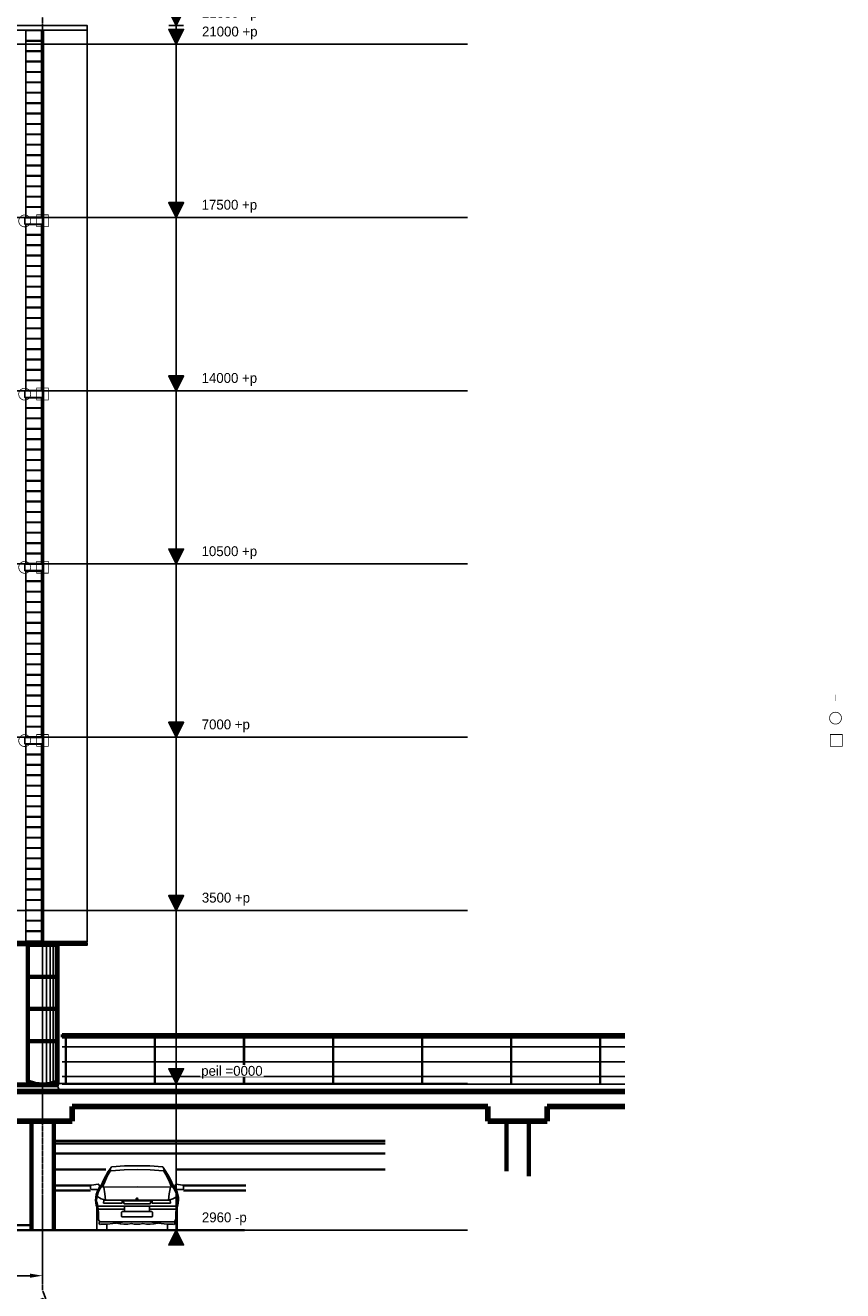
# Model space of a CAD drawing. Header units: millimetres. Extents: x -89870 to 271682, y -14857 to 84958.
# Tile 28 of 31: x 52353 to 68873, y 12866 to 38434. Entities that reach past the tile are written whole.
import ezdxf

# ---------------------------------------------------------------- set-up
doc = ezdxf.new("R2010")
doc.units = ezdxf.units.MM
doc.linetypes.add('DASHDOT', pattern=[25.4, 12.7, -6.35, 0, -6.35])
doc.linetypes.add('GESTRICHELTX2', pattern=[0.3, 0.2, -0.1])
for name, color, linetype in [('alu uprof', 3, 'Continuous'), ('alu vprof', 3, 'Continuous'), ('beugels', 3, 'Continuous'), ('keramiek', 1, 'Continuous'), ('maat', 1, 'Continuous'), ('stramien', 1, 'DASHDOT'), ('van arris', 253, 'Continuous')]:
    doc.layers.add(name, color=color, linetype=linetype)
doc.styles.add('dd', font='ddHelvetica45.ttf')
doc.styles.get("Standard").update_dxf_attribs({"font": 'arial.ttf'})
doc.dimstyles.new('Annotative', dxfattribs={"dimscale": 0, "dimtxt": 2, "dimasz": 2.5, "dimexe": 1.25, "dimexo": 0.625, "dimtad": 1, "dimdec": 0, "dimtxsty": 'Standard', "dimcen": 2.5, "dimadec": 0, "dimazin": 0, "dimtfac": 1, "dimtdec": 0, "dimtmove": 0, "dimatfit": 3, "dimfxl": 1, "dimarcsym": 0})
doc.dimstyles.new('DD-PEIL MAATVOERING', dxfattribs={"dimscale": 18, "dimtxt": 2, "dimasz": 3, "dimexe": 4, "dimexo": 4, "dimgap": 1, "dimtad": 2, "dimjust": 4, "dimtoh": 1, "dimdec": 0, "dimrnd": 1, "dimzin": 12, "dimdsep": 46, "dimtxsty": 'dd', "dimblk1": 'NONE', "dimblk2": 'PEIL +p', "dimsah": 1, "dimcen": 0, "dimse1": 1, "dimse2": 1, "dimsd1": 1, "dimsd2": 1, "dimclrd": 253, "dimclre": 253, "dimclrt": 7, "dimadec": 0, "dimazin": 0, "dimtfac": 1, "dimtdec": 0, "dimtofl": 0, "dimtmove": 0, "dimatfit": 0, "dimldrblk": 'NONE', "dimfxl": 0.5, "dimtfill": 1, "dimtolj": 1, "dimtzin": 0, "dimarcsym": 0})

# ---------------------------------------------------------------- blocks, each defined once
blk = doc.blocks.new('*U131')
at = {"layer": 'stramien', "color": 1, "ltscale": 0.5}
blk.add_lwpolyline([(0, 21501), (0, -21501)], dxfattribs=at)
blk = doc.blocks.new('*U130')
at = {"layer": 'stramien', "color": 0, "linetype": 'ByBlock', "lineweight": -2, "transparency": 16777216}
blk.add_blockref('*U131', (0, 0), dxfattribs=at)
blk = doc.blocks.new('*U52')
at = {"layer": 'keramiek'}
blk.add_lwpolyline([(20, -100), (340, -100), (340, 100), (20, 100)], close=True, dxfattribs=at)
blk = doc.blocks.new('*U53')
at = {"layer": 'alu uprof', "color": 0, "linetype": 'ByBlock', "lineweight": -2, "transparency": 16777216}
for p in [(0, 3780), (0, 3570), (0, 3360), (0, 3150), (0, 2940), (0, 2730), (0, 2520), (0, 2310), (0, 2100), (0, 1890), (0, 1680), (0, 1470), (0, 1260), (0, 1050), (0, 840), (0, 630), (0, 420), (0, 210), (0, 0)]:
    blk.add_blockref('*U52', p, dxfattribs=at)
blk = doc.blocks.new('*U56')
at = {"layer": 'keramiek'}
blk.add_lwpolyline([(20, -100), (340, -100), (340, 100), (20, 100)], close=True, dxfattribs=at)
blk = doc.blocks.new('*U57')
at = {"layer": 'alu uprof', "color": 0, "linetype": 'ByBlock', "lineweight": -2, "transparency": 16777216}
for p in [(0, 210), (0, 0)]:
    blk.add_blockref('*U56', p, dxfattribs=at)
blk = doc.blocks.new('*U156')
at = {"layer": 'keramiek'}
blk.add_lwpolyline([(20, -100), (340, -100), (340, 100), (20, 100)], close=True, dxfattribs=at)
blk = doc.blocks.new('*U157')
at = {"layer": 'alu uprof', "color": 0, "linetype": 'ByBlock', "lineweight": -2, "transparency": 16777216}
for p in [(0, 3150), (0, 2940), (0, 2730), (0, 2520), (0, 2310), (0, 2100), (0, 1890), (0, 1680), (0, 1470), (0, 1260), (0, 1050), (0, 840), (0, 630), (0, 420), (0, 210), (0, 0)]:
    blk.add_blockref('*U156', p, dxfattribs=at)
blk = doc.blocks.new('*U182')
at = {"layer": 'keramiek'}
blk.add_lwpolyline([(20, -100), (340, -100), (340, 100), (20, 100)], close=True, dxfattribs=at)
blk = doc.blocks.new('*U183')
at = {"layer": 'alu uprof', "color": 0, "linetype": 'ByBlock', "lineweight": -2, "transparency": 16777216}
for p in [(0, 3150), (0, 2940), (0, 2730), (0, 2520), (0, 2310), (0, 2100), (0, 1890), (0, 1680), (0, 1470), (0, 1260), (0, 1050), (0, 840), (0, 630), (0, 420), (0, 210), (0, 0)]:
    blk.add_blockref('*U182', p, dxfattribs=at)
blk = doc.blocks.new('*U186')
at = {"layer": 'keramiek'}
blk.add_lwpolyline([(20, -100), (340, -100), (340, 100), (20, 100)], close=True, dxfattribs=at)
blk = doc.blocks.new('*U187')
at = {"layer": 'alu uprof', "color": 0, "linetype": 'ByBlock', "lineweight": -2, "transparency": 16777216}
for p in [(0, 3150), (0, 2940), (0, 2730), (0, 2520), (0, 2310), (0, 2100), (0, 1890), (0, 1680), (0, 1470), (0, 1260), (0, 1050), (0, 840), (0, 630), (0, 420), (0, 210), (0, 0)]:
    blk.add_blockref('*U186', p, dxfattribs=at)
blk = doc.blocks.new('*U190')
at = {"layer": 'keramiek'}
blk.add_lwpolyline([(20, -100), (340, -100), (340, 100), (20, 100)], close=True, dxfattribs=at)
blk = doc.blocks.new('*U191')
at = {"layer": 'alu uprof', "color": 0, "linetype": 'ByBlock', "lineweight": -2, "transparency": 16777216}
for p in [(0, 3150), (0, 2940), (0, 2730), (0, 2520), (0, 2310), (0, 2100), (0, 1890), (0, 1680), (0, 1470), (0, 1260), (0, 1050), (0, 840), (0, 630), (0, 420), (0, 210), (0, 0)]:
    blk.add_blockref('*U190', p, dxfattribs=at)
blk = doc.blocks.new('*D260')
at = {"layer": 'alu vprof', "color": 0, "lineweight": -2, "transparency": 16777216}
for p, q in [((52705, 12855), (52769, 12702)), ((52241, 12659), (52305, 12507)), ((52713, 12706), (52341, 12549))]:
    blk.add_line(p, q, dxfattribs=at)
at = {"layer": 'alu vprof', "color": 0, "transparency": 16777216}
for points in [[(52338, 12557), (52344, 12542), (52295, 12530)], [(52710, 12714), (52717, 12698), (52759, 12725)]]:
    blk.add_solid(points, dxfattribs=at)
at = {"layer": 'Defpoints', "color": 0, "transparency": 16777216}
for p in [(52700, 12866), (52236, 12671), (52295, 12530)]:
    blk.add_point(p, dxfattribs=at)
at = {"layer": 'alu vprof', "color": 0, "transparency": 16777216, "insert": (52514, 12658), "char_height": 40, "attachment_point": 5, "rotation": 22.8372}
blk.add_mtext('504', dxfattribs=at)
blk = doc.blocks.new('vanarris zuid')
at = {"layer": 'van arris', "lineweight": 50}
for p, q in [((51305, 55), (-905, 55)), ((51305, 5), (-905, 5)), ((62167.5, -1815), (50795, -1815)), ((50795, -1865), (50795, -1815)), ((62167.5, -1865), (50795, -1865)), ((50700, -2822.5), (7275, -2822.5)), ((50700, -2852.5), (7275, -2852.5)), ((50700, -2852.5), (50700, -2822.5))]:
    blk.add_line(p, q, dxfattribs=at)
at = {"layer": 'van arris', "lineweight": 70}
for p, q in [((50700, 0), (50100, 0)), ((50100, 0), (50100, -2765)), ((50700, 0), (50700, -2765)), ((50700, -645), (50100, -645)), ((50700, -1295), (50100, -1295)), ((50700, -1945), (50100, -1945)), ((50247.5, -2810), (50100, -2765)), ((50400, -2825), (50247.5, -2810)), ((50552.5, -2810), (50400, -2825)), ((50700, -2765), (50552.5, -2810)), ((50700, -2765), (50700, -2822.5)), ((50175, -5765), (50175, -3565)), ((50625, -5765), (50625, -3565)), ((59775, -3565), (59775, -4577.5)), ((60225, -4677.5), (60225, -3565))]:
    blk.add_line(p, q, dxfattribs=at)
at = {"layer": 'van arris', "lineweight": 25}
for p, q in [((50397.5, 0), (50397.5, -2820)), ((50477.5, 0), (50477.5, -2820)), ((50550, 0), (50550, -2810)), ((50612.5, 0), (50612.5, -2795)), ((50660, 0), (50660, -2780)), ((50690, 0), (50690, -2770)), ((50400, -32.5), (50400, -1977.5)), ((50862.5, -2815), (50862.5, -1865)), ((50877.5, -2815), (50877.5, -1865)), ((52662.5, -2815), (52662.5, -1865)), ((52677.5, -2815), (52677.5, -1865)), ((54462.5, -2815), (54462.5, -1865)), ((54477.5, -2815), (54477.5, -1865)), ((56262.5, -2815), (56262.5, -1865)), ((56277.5, -2815), (56277.5, -1865)), ((58062.5, -2815), (58062.5, -1865)), ((58077.5, -2815), (58077.5, -1865)), ((59862.5, -2815), (59862.5, -1865)), ((59877.5, -2815), (59877.5, -1865)), ((61662.5, -2815), (61662.5, -1865)), ((61677.5, -2815), (61677.5, -1865)), ((62167.5, -2065), (50795, -2065)), ((50400, -2365), (50400, -2462.5)), ((62167.5, -2365), (50795, -2365)), ((62167.5, -2665), (50795, -2665)), ((50700, -2852.5), (50747.5, -2965)), ((62167.5, -2815), (50795, -2815)), ((51675, -4667.5), (51727.5, -4580)), ((51700, -4657.5), (51757.5, -4560)), ((51707.5, -4677.5), (51767.5, -4572.5)), ((51727.5, -4580), (51782.5, -4497.5)), ((51757.5, -4560), (51770, -4532.5)), ((51775, -4567.5), (51767.5, -4575)), ((51770, -4532.5), (51777.5, -4505)), ((51782.5, -4565), (51775, -4567.5)), ((51790, -4490), (51782.5, -4497.5)), ((51782.5, -4565), (52045, -4547.5)), ((51797.5, -4487.5), (51790, -4490)), ((51797.5, -4487.5), (52052.5, -4470)), ((52045, -4547.5), (52310, -4540)), ((52052.5, -4470), (52310, -4465)), ((52565, -4470), (52310, -4465)), ((52572.5, -4547.5), (52310, -4540)), ((52820, -4487.5), (52565, -4470)), ((52835, -4565), (52572.5, -4547.5)), ((52820, -4487.5), (52827.5, -4490)), ((52827.5, -4490), (52835, -4497.5)), ((52892.5, -4580), (52835, -4497.5)), ((52835, -4565), (52845, -4567.5)), ((52847.5, -4532.5), (52840, -4505)), ((52847.5, -4532.5), (52840, -4505)), ((52845, -4567.5), (52850, -4575)), ((52862.5, -4560), (52847.5, -4532.5)), ((52862.5, -4560), (52847.5, -4532.5)), ((52910, -4677.5), (52852.5, -4572.5)), ((52920, -4657.5), (52862.5, -4560)), ((52942.5, -4667.5), (52892.5, -4580)), ((51387.5, -4855), (51377.5, -4860)), ((51520, -4835), (51387.5, -4855)), ((51527.5, -4837.5), (51520, -4835)), ((51537.5, -4842.5), (51527.5, -4837.5)), ((51540, -4852.5), (51537.5, -4842.5)), ((51550, -4897.5), (51540, -4852.5)), ((51552.5, -4895), (51587.5, -4850)), ((51587.5, -4850), (51627.5, -4757.5)), ((51605, -4865), (51647.5, -4760)), ((51612.5, -4900), (51655, -4787.5)), ((51627.5, -4757.5), (51675, -4667.5)), ((51647.5, -4760), (51700, -4657.5)), ((51655, -4787.5), (51707.5, -4677.5)), ((52962.5, -4787.5), (52910, -4677.5)), ((52970, -4760), (52920, -4657.5)), ((52990, -4757.5), (52942.5, -4667.5)), ((53005, -4900), (52962.5, -4787.5)), ((53012.5, -4865), (52970, -4760)), ((53030, -4850), (52990, -4757.5)), ((53065, -4895), (53030, -4850)), ((53070, -4897.5), (53077.5, -4852.5)), ((53077.5, -4852.5), (53082.5, -4842.5)), ((53082.5, -4842.5), (53090, -4837.5)), ((53090, -4837.5), (53100, -4835)), ((53100, -4835), (53230, -4855)), ((53230, -4855), (53240, -4860)), ((51372.5, -4865), (51370, -4875)), ((51370, -4875), (51370, -4922.5)), ((51370, -4922.5), (51372.5, -4932.5)), ((51377.5, -4860), (51372.5, -4865)), ((51372.5, -4932.5), (51380, -4940)), ((51380, -4940), (51390, -4942.5)), ((51390, -4942.5), (51505, -4942.5)), ((51470, -5160), (51472.5, -5105)), ((51472.5, -5105), (51482.5, -5047.5)), ((51512.5, -5087.5), (51480, -5057.5)), ((51482.5, -5047.5), (51500, -4995)), ((51492.5, -5120), (51507.5, -5050)), ((51500, -4995), (51522.5, -4942.5)), ((51505, -4942.5), (51512.5, -4962.5)), ((51507.5, -5050), (51532.5, -4985)), ((51547.5, -5115), (51512.5, -5087.5)), ((51522.5, -4942.5), (51552.5, -4895)), ((51532.5, -4985), (51565, -4922.5)), ((51565, -4922.5), (51605, -4865)), ((51612.5, -4900), (52310, -4890)), ((51657.5, -5030), (51635, -4900)), ((51672.5, -5160), (51657.5, -5030)), ((53005, -4900), (52310, -4890)), ((52947.5, -5160), (52960, -5030)), ((52960, -5030), (52985, -4900)), ((53055, -4922.5), (53012.5, -4865)), ((53087.5, -4985), (53055, -4922.5)), ((53095, -4942.5), (53065, -4895)), ((53072.5, -5115), (53107.5, -5087.5)), ((53110, -5050), (53087.5, -4985)), ((53117.5, -4995), (53095, -4942.5)), ((53115, -4942.5), (53107.5, -4962.5)), ((53107.5, -5087.5), (53137.5, -5057.5)), ((53125, -5120), (53110, -5050)), ((53230, -4942.5), (53115, -4942.5)), ((53135, -5047.5), (53117.5, -4995)), ((53145, -5105), (53135, -5047.5)), ((53147.5, -5160), (53145, -5105)), ((53237.5, -4940), (53230, -4942.5)), ((53245, -4932.5), (53237.5, -4940)), ((53240, -4860), (53247.5, -4865)), ((53250, -4922.5), (53245, -4932.5)), ((53247.5, -4865), (53250, -4875)), ((53250, -4875), (53250, -4922.5)), ((51470, -5160), (51492.5, -5202.5)), ((51475, -5212.5), (51470, -5160)), ((51485, -5262.5), (51475, -5212.5)), ((51485, -5190), (51492.5, -5120)), ((51502.5, -5312.5), (51485, -5262.5)), ((51492.5, -5202.5), (51507.5, -5250)), ((51495, -5295), (51495, -5745)), ((51525, -5360), (51502.5, -5312.5)), ((51507.5, -5250), (51517.5, -5297.5)), ((51517.5, -5297.5), (51520, -5345)), ((52310, -5285), (51520, -5285)), ((51520, -5345), (52057.5, -5345)), ((51530, -5427.5), (51520, -5345)), ((51585, -5135), (51547.5, -5115)), ((51627.5, -5147.5), (51585, -5135)), ((51670, -5152.5), (51627.5, -5147.5)), ((51637.5, -5160), (51630, -5220)), ((51630, -5220), (52007.5, -5220)), ((52310, -5160), (51637.5, -5160)), ((52007.5, -5220), (52005, -5160)), ((52310, -5175), (52027.5, -5175)), ((52027.5, -5175), (52045, -5235)), ((52045, -5235), (52310, -5235)), ((52057.5, -5285), (52057.5, -5392.5)), ((52300, -5122.5), (52292.5, -5130)), ((52292.5, -5130), (52292.5, -5142.5)), ((52292.5, -5142.5), (52300, -5150)), ((52312.5, -5120), (52300, -5122.5)), ((52300, -5150), (52312.5, -5152.5)), ((52310, -5160), (52980, -5160)), ((52310, -5175), (52592.5, -5175)), ((52575, -5235), (52310, -5235)), ((52310, -5285), (53097.5, -5285)), ((52322.5, -5125), (52312.5, -5120)), ((52312.5, -5152.5), (52322.5, -5147.5)), ((52325, -5135), (52322.5, -5125)), ((52322.5, -5147.5), (52325, -5135)), ((52560, -5285), (52560, -5392.5)), ((53097.5, -5345), (52560, -5345)), ((52592.5, -5175), (52575, -5235)), ((52612.5, -5220), (52615, -5160)), ((52987.5, -5220), (52612.5, -5220)), ((52947.5, -5152.5), (52992.5, -5147.5)), ((52980, -5160), (52987.5, -5220)), ((52992.5, -5147.5), (53032.5, -5135)), ((53032.5, -5135), (53072.5, -5115)), ((53090, -5427.5), (53097.5, -5345)), ((53095, -5360), (53117.5, -5312.5)), ((53100, -5297.5), (53097.5, -5345)), ((53110, -5250), (53100, -5297.5)), ((53127.5, -5202.5), (53110, -5250)), ((53117.5, -5312.5), (53132.5, -5262.5)), ((53122.5, -5295), (53122.5, -5745)), ((53132.5, -5190), (53125, -5120)), ((53147.5, -5160), (53127.5, -5202.5)), ((53132.5, -5262.5), (53142.5, -5212.5)), ((53142.5, -5212.5), (53147.5, -5160)), ((51527.5, -5535), (51530, -5512.5)), ((51530, -5557.5), (51527.5, -5535)), ((51530, -5512.5), (51530, -5427.5)), ((51540, -5580), (51530, -5557.5)), ((51555, -5597.5), (51540, -5580)), ((51545, -5610), (51542.5, -5627.5)), ((51555, -5597.5), (51545, -5610)), ((52310, -5597.5), (51555, -5597.5)), ((51820, -5632.5), (51937.5, -5617.5)), ((51937.5, -5617.5), (52055, -5597.5)), ((51997.5, -5400), (51995, -5407.5)), ((51995, -5407.5), (51995, -5480)), ((51995, -5480), (51997.5, -5487.5)), ((52002.5, -5395), (51997.5, -5400)), ((51997.5, -5487.5), (52002.5, -5495)), ((52010, -5392.5), (52002.5, -5395)), ((52002.5, -5495), (52010, -5495)), ((52057.5, -5392.5), (52010, -5392.5)), ((52010, -5495), (52310, -5495)), ((52057.5, -5392.5), (52310, -5392.5)), ((52560, -5392.5), (52310, -5392.5)), ((52607.5, -5495), (52310, -5495)), ((52310, -5597.5), (53065, -5597.5)), ((52560, -5392.5), (52607.5, -5392.5)), ((52680, -5617.5), (52565, -5597.5)), ((52607.5, -5392.5), (52615, -5395)), ((52615, -5495), (52607.5, -5495)), ((52615, -5395), (52622.5, -5400)), ((52622.5, -5487.5), (52615, -5495)), ((52622.5, -5400), (52622.5, -5407.5)), ((52622.5, -5407.5), (52622.5, -5480)), ((52622.5, -5480), (52622.5, -5487.5)), ((52797.5, -5632.5), (52680, -5617.5)), ((53065, -5597.5), (53080, -5580)), ((53065, -5597.5), (53075, -5610)), ((53075, -5610), (53075, -5627.5)), ((53080, -5580), (53087.5, -5557.5)), ((53087.5, -5557.5), (53092.5, -5535)), ((53090, -5512.5), (53090, -5427.5)), ((53092.5, -5535), (53090, -5512.5)), ((51495, -5745), (51497.5, -5755)), ((51497.5, -5755), (51505, -5762.5)), ((51505, -5762.5), (51515, -5765)), ((51515, -5765), (51677.5, -5765)), ((51542.5, -5627.5), (51552.5, -5642.5)), ((51552.5, -5642.5), (51565, -5650)), ((51565, -5650), (51582.5, -5647.5)), ((51582.5, -5647.5), (51702.5, -5642.5)), ((51677.5, -5765), (51687.5, -5762.5)), ((51687.5, -5762.5), (51695, -5755)), ((51695, -5755), (51697.5, -5745)), ((51697.5, -5745), (51697.5, -5655)), ((51702.5, -5642.5), (51820, -5632.5)), ((51892.5, -5625), (51967.5, -5640)), ((51967.5, -5640), (52042.5, -5647.5)), ((52042.5, -5647.5), (52120, -5645)), ((52120, -5645), (52197.5, -5635)), ((52197.5, -5635), (52252.5, -5645)), ((52252.5, -5645), (52310, -5647.5)), ((52365, -5645), (52310, -5647.5)), ((52422.5, -5635), (52365, -5645)), ((52497.5, -5645), (52422.5, -5635)), ((52575, -5647.5), (52497.5, -5645)), ((52652.5, -5640), (52575, -5647.5)), ((52727.5, -5625), (52652.5, -5640)), ((52917.5, -5642.5), (52797.5, -5632.5)), ((53035, -5647.5), (52917.5, -5642.5)), ((52922.5, -5745), (52922.5, -5655)), ((52925, -5755), (52922.5, -5745)), ((52932.5, -5762.5), (52925, -5755)), ((52942.5, -5765), (52932.5, -5762.5)), ((53102.5, -5765), (52942.5, -5765)), ((53052.5, -5650), (53035, -5647.5)), ((53067.5, -5642.5), (53052.5, -5650)), ((53075, -5627.5), (53067.5, -5642.5)), ((53112.5, -5762.5), (53102.5, -5765)), ((53120, -5755), (53112.5, -5762.5)), ((53122.5, -5745), (53120, -5755))]:
    blk.add_line(p, q, dxfattribs=at)
at = {"layer": 'van arris', "lineweight": 35}
for p, q in [((50090, -10), (43510, -10)), ((50090, -10), (50090, -2805)), ((43510, -2805), (50090, -2805)), ((57320, -3965), (50625, -3965)), ((57320, -4015), (50625, -4015)), ((57320, -4215), (50625, -4215)), ((51675, -4540), (50625, -4540)), ((57320, -4540), (53100, -4540)), ((51370, -4865), (50625, -4865)), ((51370, -4965), (50625, -4965)), ((54505, -4965), (53245, -4965)), ((54505, -4865), (53247.5, -4865)), ((7325, -5765), (54477.5, -5765)), ((43425, -5665), (50175, -5665))]:
    blk.add_line(p, q, dxfattribs=at)
at = {"layer": 'van arris', "lineweight": 90}
for p, q in [((7275, -2965), (62167.5, -2965)), ((51000, -3265), (59400, -3265)), ((51000, -3565), (51000, -3265)), ((59400, -3565), (59400, -3265)), ((60600, -3265), (62167.5, -3265)), ((60600, -3565), (60600, -3265)), ((51000, -3565), (49800, -3565)), ((60600, -3565), (59400, -3565))]:
    blk.add_line(p, q, dxfattribs=at)
blk = doc.blocks.new('PEIL +p')
blk.add_line((0, 0.5), (0, -0.5))
blk.add_lwpolyline([(0, 0, 0, 1, 0), (1, 0, 1, 1, 0)], format="xyseb")
blk.add_lwpolyline([(0, 0), (1, -0.5), (1, 0.5), (0, 0)], close=True)
blk = doc.blocks.new('*D516')
at = {"layer": 'Defpoints', "color": 0, "transparency": 16777216}
for p in [(52700, 20551), (55403, 20551), (52700, 17051)]:
    blk.add_point(p, dxfattribs=at)
at = {"layer": 'maat', "color": 253, "linetype": 'GESTRICHELTX2', "lineweight": -2, "transparency": 16777216}
blk.add_line((55403, 17051), (55403, 20251), dxfattribs=at)
at = {"layer": 'maat', "color": 253, "lineweight": -2, "transparency": 16777216, "xscale": 300, "yscale": 300, "zscale": 300, "rotation": 90}
blk.add_blockref('PEIL +p', (55403, 20551), dxfattribs=at)
at = {"layer": 'maat', "color": 7, "transparency": 16777216, "insert": (56408, 20778), "char_height": 200, "attachment_point": 5, "style": 'dd', "bg_fill": 3, "box_fill_scale": 1.1, "bg_fill_color": 256, "bg_fill_true_color": 13158600, "bg_fill_transparency": 0}
blk.add_mtext('\\A1;3500 +p', dxfattribs=at)
blk = doc.blocks.new('_NONE')
at = {"color": 0, "linetype": 'ByBlock'}
blk.add_circle((0, 0), 0.25, dxfattribs=at)
blk = doc.blocks.new('*D517')
at = {"layer": 'Defpoints', "color": 0, "transparency": 16777216}
for p in [(52700, 24051), (55403, 24051), (52700, 17051)]:
    blk.add_point(p, dxfattribs=at)
at = {"layer": 'maat', "color": 253, "linetype": 'GESTRICHELTX2', "lineweight": -2, "transparency": 16777216}
blk.add_line((55403, 17051), (55403, 23751), dxfattribs=at)
at = {"layer": 'maat', "color": 253, "lineweight": -2, "transparency": 16777216, "xscale": 300, "yscale": 300, "zscale": 300, "rotation": 90}
blk.add_blockref('PEIL +p', (55403, 24051), dxfattribs=at)
at = {"layer": 'maat', "color": 7, "transparency": 16777216, "insert": (56405, 24278), "char_height": 200, "attachment_point": 5, "style": 'dd', "bg_fill": 3, "box_fill_scale": 1.1, "bg_fill_color": 256, "bg_fill_true_color": 13158600, "bg_fill_transparency": 0}
blk.add_mtext('\\A1;7000 +p', dxfattribs=at)
blk = doc.blocks.new('*D518')
at = {"layer": 'Defpoints', "color": 0, "transparency": 16777216}
for p in [(52700, 27551), (55403, 27551), (52700, 17051)]:
    blk.add_point(p, dxfattribs=at)
at = {"layer": 'maat', "color": 253, "linetype": 'GESTRICHELTX2', "lineweight": -2, "transparency": 16777216}
blk.add_line((55403, 17051), (55403, 27251), dxfattribs=at)
at = {"layer": 'maat', "color": 253, "lineweight": -2, "transparency": 16777216, "xscale": 300, "yscale": 300, "zscale": 300, "rotation": 90}
blk.add_blockref('PEIL +p', (55403, 27551), dxfattribs=at)
at = {"layer": 'maat', "color": 7, "transparency": 16777216, "insert": (56477, 27778), "char_height": 200, "attachment_point": 5, "style": 'dd', "bg_fill": 3, "box_fill_scale": 1.1, "bg_fill_color": 256, "bg_fill_true_color": 13158600, "bg_fill_transparency": 0}
blk.add_mtext('\\A1;10500 +p', dxfattribs=at)
blk = doc.blocks.new('*D519')
at = {"layer": 'Defpoints', "color": 0, "transparency": 16777216}
for p in [(52700, 31051), (55403, 31051), (52700, 17051)]:
    blk.add_point(p, dxfattribs=at)
at = {"layer": 'maat', "color": 253, "linetype": 'GESTRICHELTX2', "lineweight": -2, "transparency": 16777216}
blk.add_line((55403, 17051), (55403, 30751), dxfattribs=at)
at = {"layer": 'maat', "color": 253, "lineweight": -2, "transparency": 16777216, "xscale": 300, "yscale": 300, "zscale": 300, "rotation": 90}
blk.add_blockref('PEIL +p', (55403, 31051), dxfattribs=at)
at = {"layer": 'maat', "color": 7, "transparency": 16777216, "insert": (56477, 31278), "char_height": 200, "attachment_point": 5, "style": 'dd', "bg_fill": 3, "box_fill_scale": 1.1, "bg_fill_color": 256, "bg_fill_true_color": 13158600, "bg_fill_transparency": 0}
blk.add_mtext('\\A1;14000 +p', dxfattribs=at)
blk = doc.blocks.new('*D520')
at = {"layer": 'Defpoints', "color": 0, "transparency": 16777216}
for p in [(52700, 34551), (55403, 34551), (52700, 17051)]:
    blk.add_point(p, dxfattribs=at)
at = {"layer": 'maat', "color": 253, "linetype": 'GESTRICHELTX2', "lineweight": -2, "transparency": 16777216}
blk.add_line((55403, 17051), (55403, 34251), dxfattribs=at)
at = {"layer": 'maat', "color": 253, "lineweight": -2, "transparency": 16777216, "xscale": 300, "yscale": 300, "zscale": 300, "rotation": 90}
blk.add_blockref('PEIL +p', (55403, 34551), dxfattribs=at)
at = {"layer": 'maat', "color": 7, "transparency": 16777216, "insert": (56477, 34778), "char_height": 200, "attachment_point": 5, "style": 'dd', "bg_fill": 3, "box_fill_scale": 1.1, "bg_fill_color": 256, "bg_fill_true_color": 13158600, "bg_fill_transparency": 0}
blk.add_mtext('\\A1;17500 +p', dxfattribs=at)
blk = doc.blocks.new('*D521')
at = {"layer": 'Defpoints', "color": 0, "transparency": 16777216}
for p in [(52700, 38051), (55403, 38051), (52700, 17051)]:
    blk.add_point(p, dxfattribs=at)
at = {"layer": 'maat', "color": 253, "linetype": 'GESTRICHELTX2', "lineweight": -2, "transparency": 16777216}
blk.add_line((55403, 17051), (55403, 37751), dxfattribs=at)
at = {"layer": 'maat', "color": 253, "lineweight": -2, "transparency": 16777216, "xscale": 300, "yscale": 300, "zscale": 300, "rotation": 90}
blk.add_blockref('PEIL +p', (55403, 38051), dxfattribs=at)
at = {"layer": 'maat', "color": 7, "transparency": 16777216, "insert": (56485, 38278), "char_height": 200, "attachment_point": 5, "style": 'dd', "bg_fill": 3, "box_fill_scale": 1.1, "bg_fill_color": 256, "bg_fill_true_color": 13158600, "bg_fill_transparency": 0}
blk.add_mtext('\\A1;21000 +p', dxfattribs=at)
blk = doc.blocks.new('*D522')
at = {"layer": 'Defpoints', "color": 0, "transparency": 16777216}
for p in [(52700, 38431), (55403, 38431), (52700, 17051)]:
    blk.add_point(p, dxfattribs=at)
at = {"layer": 'maat', "color": 253, "linetype": 'GESTRICHELTX2', "lineweight": -2, "transparency": 16777216}
blk.add_line((55403, 17051), (55403, 38131), dxfattribs=at)
at = {"layer": 'maat', "color": 253, "lineweight": -2, "transparency": 16777216, "xscale": 300, "yscale": 300, "zscale": 300, "rotation": 90}
blk.add_blockref('PEIL +p', (55403, 38431), dxfattribs=at)
at = {"layer": 'maat', "color": 7, "transparency": 16777216, "insert": (56485, 38658), "char_height": 200, "attachment_point": 5, "style": 'dd', "bg_fill": 3, "box_fill_scale": 1.1, "bg_fill_color": 256, "bg_fill_true_color": 13158600, "bg_fill_transparency": 0}
blk.add_mtext('\\A1;21380 +p', dxfattribs=at)
blk = doc.blocks.new('*D523')
at = {"layer": 'Defpoints', "color": 0, "transparency": 16777216}
for p in [(52700, 41551), (55403, 41551), (52700, 17051)]:
    blk.add_point(p, dxfattribs=at)
at = {"layer": 'maat', "color": 253, "linetype": 'GESTRICHELTX2', "lineweight": -2, "transparency": 16777216}
blk.add_line((55403, 17051), (55403, 41251), dxfattribs=at)
at = {"layer": 'maat', "color": 253, "lineweight": -2, "transparency": 16777216, "xscale": 300, "yscale": 300, "zscale": 300, "rotation": 90}
blk.add_blockref('PEIL +p', (55403, 41551), dxfattribs=at)
at = {"layer": 'maat', "color": 7, "transparency": 16777216, "insert": (56485, 41778), "char_height": 200, "attachment_point": 5, "style": 'dd', "bg_fill": 3, "box_fill_scale": 1.1, "bg_fill_color": 256, "bg_fill_true_color": 13158600, "bg_fill_transparency": 0}
blk.add_mtext('\\A1;24500 +p', dxfattribs=at)
blk = doc.blocks.new('*D524')
at = {"layer": 'Defpoints', "color": 0, "transparency": 16777216}
for p in [(52700, 45051), (55403, 45051), (52700, 17051)]:
    blk.add_point(p, dxfattribs=at)
at = {"layer": 'maat', "color": 253, "linetype": 'GESTRICHELTX2', "lineweight": -2, "transparency": 16777216}
blk.add_line((55403, 17051), (55403, 44751), dxfattribs=at)
at = {"layer": 'maat', "color": 253, "lineweight": -2, "transparency": 16777216, "xscale": 300, "yscale": 300, "zscale": 300, "rotation": 90}
blk.add_blockref('PEIL +p', (55403, 45051), dxfattribs=at)
at = {"layer": 'maat', "color": 7, "transparency": 16777216, "insert": (56485, 45278), "char_height": 200, "attachment_point": 5, "style": 'dd', "bg_fill": 3, "box_fill_scale": 1.1, "bg_fill_color": 256, "bg_fill_true_color": 13158600, "bg_fill_transparency": 0}
blk.add_mtext('\\A1;28000 +p', dxfattribs=at)
blk = doc.blocks.new('*D525')
at = {"layer": 'Defpoints', "color": 0, "transparency": 16777216}
for p in [(52700, 48551), (55403, 48551), (52700, 17051)]:
    blk.add_point(p, dxfattribs=at)
at = {"layer": 'maat', "color": 253, "linetype": 'GESTRICHELTX2', "lineweight": -2, "transparency": 16777216}
blk.add_line((55403, 17051), (55403, 48251), dxfattribs=at)
at = {"layer": 'maat', "color": 253, "lineweight": -2, "transparency": 16777216, "xscale": 300, "yscale": 300, "zscale": 300, "rotation": 90}
blk.add_blockref('PEIL +p', (55403, 48551), dxfattribs=at)
at = {"layer": 'maat', "color": 7, "transparency": 16777216, "insert": (56486, 48778), "char_height": 200, "attachment_point": 5, "style": 'dd', "bg_fill": 3, "box_fill_scale": 1.1, "bg_fill_color": 256, "bg_fill_true_color": 13158600, "bg_fill_transparency": 0}
blk.add_mtext('\\A1;31500 +p', dxfattribs=at)
blk = doc.blocks.new('*D526')
at = {"layer": 'Defpoints', "color": 0, "transparency": 16777216}
for p in [(23900, 48931), (55403, 48931), (52700, 17051)]:
    blk.add_point(p, dxfattribs=at)
at = {"layer": 'maat', "color": 253, "linetype": 'GESTRICHELTX2', "lineweight": -2, "transparency": 16777216}
blk.add_line((55403, 17051), (55403, 48631), dxfattribs=at)
at = {"layer": 'maat', "color": 253, "lineweight": -2, "transparency": 16777216, "xscale": 300, "yscale": 300, "zscale": 300, "rotation": 90}
blk.add_blockref('PEIL +p', (55403, 48931), dxfattribs=at)
at = {"layer": 'maat', "color": 7, "transparency": 16777216, "insert": (56486, 49158), "char_height": 200, "attachment_point": 5, "style": 'dd', "bg_fill": 3, "box_fill_scale": 1.1, "bg_fill_color": 256, "bg_fill_true_color": 13158600, "bg_fill_transparency": 0}
blk.add_mtext('\\A1;31880 +p', dxfattribs=at)
blk = doc.blocks.new('*D533')
at = {"layer": 'Defpoints', "color": 0, "transparency": 16777216}
for p in [(45500, 14091), (52700, 14091), (52700, 13169)]:
    blk.add_point(p, dxfattribs=at)
at = {"layer": 'maat', "color": 0, "lineweight": -2, "transparency": 16777216}
for p, q in [((45500, 14029), (45500, 13044)), ((52700, 14029), (52700, 13044)), ((45750, 13169), (52450, 13169))]:
    blk.add_line(p, q, dxfattribs=at)
at = {"layer": 'maat', "color": 0, "transparency": 16777216}
for points in [[(45750, 13211), (45750, 13127), (45500, 13169)], [(52450, 13211), (52450, 13127), (52700, 13169)]]:
    blk.add_solid(points, dxfattribs=at)
at = {"layer": 'maat', "color": 0, "transparency": 16777216, "insert": (49100, 13334), "char_height": 200, "attachment_point": 5}
blk.add_mtext('7200', dxfattribs=at)
blk = doc.blocks.new('*D550')
at = {"layer": 'Defpoints', "color": 0, "transparency": 16777216}
for p in [(52700, 17051), (52700, 14091), (55403, 14091)]:
    blk.add_point(p, dxfattribs=at)
at = {"layer": 'maat', "color": 253, "linetype": 'GESTRICHELTX2', "lineweight": -2, "transparency": 16777216}
blk.add_line((55403, 17051), (55403, 14391), dxfattribs=at)
at = {"layer": 'maat', "color": 253, "lineweight": -2, "transparency": 16777216, "xscale": 300, "yscale": 300, "zscale": 300, "rotation": 270}
blk.add_blockref('PEIL +p', (55403, 14091), dxfattribs=at)
at = {"layer": 'maat', "color": 7, "transparency": 16777216, "insert": (56375, 14318), "char_height": 200, "attachment_point": 5, "style": 'dd', "bg_fill": 3, "box_fill_scale": 1.1, "bg_fill_color": 256, "bg_fill_true_color": 13158600, "bg_fill_transparency": 0}
blk.add_mtext('\\A1;2960 -p', dxfattribs=at)
blk = doc.blocks.new('*D551')
at = {"layer": 'Defpoints', "color": 0, "transparency": 16777216}
for p in [(52700, 17051), (55403, 17051), (52700, 14091)]:
    blk.add_point(p, dxfattribs=at)
at = {"layer": 'maat', "color": 253, "linetype": 'GESTRICHELTX2', "lineweight": -2, "transparency": 16777216}
blk.add_line((55403, 14091), (55403, 16751), dxfattribs=at)
at = {"layer": 'maat', "color": 253, "lineweight": -2, "transparency": 16777216, "xscale": 300, "yscale": 300, "zscale": 300, "rotation": 90}
blk.add_blockref('PEIL +p', (55403, 17051), dxfattribs=at)
at = {"layer": 'maat', "color": 7, "transparency": 16777216, "insert": (56529, 17278), "char_height": 200, "attachment_point": 5, "style": 'dd', "bg_fill": 3, "box_fill_scale": 1.1, "bg_fill_color": 256, "bg_fill_true_color": 13158600, "bg_fill_transparency": 0}
blk.add_mtext('\\A1;peil =0000', dxfattribs=at)

msp = doc.modelspace()

# ---------------------------------------------------------------- linework, layer by layer
at = {"layer": 'alu uprof'}
for points in [[(53600.2, 38336.2), (1400.2, 38336.2), (1400.2, 38431.2), (53600.2, 38431.2)], [(53600.2, 19916.2), (52720.2, 19916.2), (52720.2, 38336.2), (53600.2, 38336.2)], [(52700.2, 34416.2), (52340.2, 34416.2), (52340.2, 34546.2), (52700.2, 34546.2)], [(52700.2, 30916.2), (52340.2, 30916.2), (52340.2, 31046.2), (52700.2, 31046.2)], [(52700.2, 27416.2), (52340.2, 27416.2), (52340.2, 27546.2), (52700.2, 27546.2)], [(52700.2, 23916.2), (52340.2, 23916.2), (52340.2, 24046.2), (52700.2, 24046.2)], [(53600.2, 19856.2), (1400.2, 19856.2), (1400.2, 19896.2), (53600.2, 19896.2)]]:
    msp.add_lwpolyline(points, close=True, dxfattribs=at)
for points in [[(52700.2, 34548.2), (52700.2, 38326.2)], [(52700.2, 31048.2), (52700.2, 34414.2)], [(52700.2, 30906.2), (52700.2, 27556.2)], [(52700.2, 27406.2), (52700.2, 24056.2)], [(52700.2, 23906.2), (52700.2, 19926.2)]]:
    msp.add_lwpolyline(points, dxfattribs=at)
at = {"layer": 'beugels', "color": 10, "const_width": 15}
for points in [[(52220.1, 34482.1, -0.4120639), (52340.2, 34601.3, -0.4123618), (52460.3, 34481.9, -0.4160677), (52340.2, 34361.1, -0.4163665)], [(52220.1, 30982.1, -0.4120639), (52340.2, 31101.3, -0.4123618), (52460.3, 30981.9, -0.4160677), (52340.2, 30861.1, -0.4163665)], [(52220.1, 27482.1, -0.4120639), (52340.2, 27601.3, -0.4123618), (52460.3, 27481.9, -0.4160677), (52340.2, 27361.1, -0.4163665)], [(68608, 24435.6, -0.4120639), (68728.1, 24554.8, -0.4123618), (68848.2, 24435.5, -0.4160677), (68728.1, 24314.7, -0.4163665)], [(52220.1, 23982.1, -0.4120639), (52340.2, 24101.3, -0.4123618), (52460.3, 23981.9, -0.4160677), (52340.2, 23861.1, -0.4163665)]]:
    msp.add_lwpolyline(points, format="xyb", close=True, dxfattribs=at)
at = {"layer": 'beugels', "color": 93, "const_width": 15}
for points in [[(52580.2, 34364.1), (52820.2, 34364.1), (52820.2, 34604.1), (52580.2, 34604.1)], [(52580.2, 30864.1), (52820.2, 30864.1), (52820.2, 31104.1), (52580.2, 31104.1)], [(52580.2, 27364.1), (52820.2, 27364.1), (52820.2, 27604.1), (52580.2, 27604.1)], [(52580.2, 23864.1), (52820.2, 23864.1), (52820.2, 24104.1), (52580.2, 24104.1)], [(68625.6, 23864.1), (68865.6, 23864.1), (68865.6, 24104.1), (68625.6, 24104.1)]]:
    msp.add_lwpolyline(points, close=True, dxfattribs=at)
at = {"layer": 'beugels', "color": 10, "const_width": 10}
for points in [[(52700.2, 34416.2), (52700.2, 34546.2)], [(52700.2, 30916.2), (52700.2, 31046.2)], [(52700.2, 27416.2), (52700.2, 27546.2)], [(68728.1, 24777.9), (68728.1, 24907.9)], [(52700.2, 23916.2), (52700.2, 24046.2)]]:
    msp.add_lwpolyline(points, dxfattribs=at)
at = {"layer": 'stramien', "color": 1, "ltscale": 0.5}
for points in [[(61288.7, 38051.2), (59.1, 38051.2)], [(61288.7, 34551.2), (59.1, 34551.2)], [(61288.7, 31051.2), (59.1, 31051.2)], [(61288.7, 27551.2), (59.1, 27551.2)], [(61288.7, 24051.2), (59.1, 24051.2)], [(61288.7, 20551.2), (59.1, 20551.2)], [(61288.7, 17051.2), (59.1, 17051.2)], [(61288.7, 14091.2), (59.1, 14091.2)]]:
    msp.add_lwpolyline(points, dxfattribs=at)

# ---------------------------------------------------------------- block references
at = {"layer": 'alu uprof', "xscale": -1}
for name, p in [('*U57', (52700.2, 38016.2)), ('*U191', (52700.2, 34656.2)), ('*U187', (52700.2, 31156.2)), ('*U183', (52700.2, 27656.2)), ('*U157', (52700.2, 24156.2)), ('*U53', (52700.2, 20026.2))]:
    msp.add_blockref(name, p, dxfattribs=at)
at = {"layer": 'stramien', "xscale": -1}
msp.add_blockref('*U130', (52700.2, 34367.5), dxfattribs=at)
at = {"layer": 'van arris'}
msp.add_blockref('vanarris zuid', (2302.7, 19856.2), dxfattribs=at)

# ---------------------------------------------------------------- dimensions: what is measured, and where the dimension line sits
at = {"layer": 'alu vprof', "color": 1}
dim = msp.add_aligned_dim(p1=(52700.2, 12866.2), p2=(52235.7, 12670.6), distance=152.7, dimstyle='Annotative', dxfattribs=at)
dim.commit()
dim.dimension.update_dxf_attribs({"geometry": '*D260', "text_midpoint": (52514.4, 12658)})
at = {"layer": 'maat'}
dim = msp.add_linear_dim(base=(52700.2, 13168.9), p1=(45500.2, 14091.2), p2=(52700.2, 14091.2), dimstyle='Annotative', dxfattribs=at)
dim.commit()
dim.dimension.update_dxf_attribs({"geometry": '*D533', "text_midpoint": (49100.2, 13333.6)})

# ---------------------------------------------------------------- next in the draw order: dimensions: what is measured, and where the dimension line sits
dim = msp.add_linear_dim(base=(55402.6, 20551.2), p1=(52700.2, 17051.2), p2=(52700.2, 20551.2), angle=90, dimstyle='DD-PEIL MAATVOERING', override={"dimpost": ' +p'}, dxfattribs=at)
dim.commit()
dim.dimension.update_dxf_attribs({"geometry": '*D516', "text_midpoint": (56408.3, 20777.9)})

# ---------------------------------------------------------------- next in the draw order: dimensions: what is measured, and where the dimension line sits
dim = msp.add_linear_dim(base=(55402.6, 24051.2), p1=(52700.2, 17051.2), p2=(52700.2, 24051.2), angle=90, dimstyle='DD-PEIL MAATVOERING', override={"dimpost": ' +p'}, dxfattribs=at)
dim.commit()
dim.dimension.update_dxf_attribs({"geometry": '*D517', "text_midpoint": (56405.2, 24277.9)})

# ---------------------------------------------------------------- next in the draw order: dimensions: what is measured, and where the dimension line sits
dim = msp.add_linear_dim(base=(55402.6, 27551.2), p1=(52700.2, 17051.2), p2=(52700.2, 27551.2), angle=90, dimstyle='DD-PEIL MAATVOERING', override={"dimpost": ' +p'}, dxfattribs=at)
dim.commit()
dim.dimension.update_dxf_attribs({"geometry": '*D518', "text_midpoint": (56476.7, 27777.9)})

# ---------------------------------------------------------------- next in the draw order: dimensions: what is measured, and where the dimension line sits
dim = msp.add_linear_dim(base=(55402.6, 31051.2), p1=(52700.2, 17051.2), p2=(52700.2, 31051.2), angle=90, dimstyle='DD-PEIL MAATVOERING', override={"dimpost": ' +p'}, dxfattribs=at)
dim.commit()
dim.dimension.update_dxf_attribs({"geometry": '*D519', "text_midpoint": (56476.7, 31277.9)})

# ---------------------------------------------------------------- next in the draw order: dimensions: what is measured, and where the dimension line sits
dim = msp.add_linear_dim(base=(55402.6, 34551.2), p1=(52700.2, 17051.2), p2=(52700.2, 34551.2), angle=90, dimstyle='DD-PEIL MAATVOERING', override={"dimpost": ' +p'}, dxfattribs=at)
dim.commit()
dim.dimension.update_dxf_attribs({"geometry": '*D520', "text_midpoint": (56476.7, 34777.9)})

# ---------------------------------------------------------------- next in the draw order: dimensions: what is measured, and where the dimension line sits
dim = msp.add_linear_dim(base=(55402.6, 38051.2), p1=(52700.2, 17051.2), p2=(52700.2, 38051.2), angle=90, dimstyle='DD-PEIL MAATVOERING', override={"dimpost": ' +p'}, dxfattribs=at)
dim.commit()
dim.dimension.update_dxf_attribs({"geometry": '*D521', "text_midpoint": (56485.2, 38277.9)})

# ---------------------------------------------------------------- next in the draw order: dimensions: what is measured, and where the dimension line sits
dim = msp.add_linear_dim(base=(55402.6, 38431.2), p1=(52700.2, 17051.2), p2=(52700.2, 38431.2), angle=90, dimstyle='DD-PEIL MAATVOERING', override={"dimpost": ' +p'}, dxfattribs=at)
dim.commit()
dim.dimension.update_dxf_attribs({"geometry": '*D522', "text_midpoint": (56485.2, 38657.9)})

# ---------------------------------------------------------------- next in the draw order: dimensions: what is measured, and where the dimension line sits
dim = msp.add_linear_dim(base=(55402.6, 41551.2), p1=(52700.2, 17051.2), p2=(52700.2, 41551.2), angle=90, dimstyle='DD-PEIL MAATVOERING', override={"dimpost": ' +p'}, dxfattribs=at)
dim.commit()
dim.dimension.update_dxf_attribs({"geometry": '*D523', "text_midpoint": (56485.2, 41777.9)})

# ---------------------------------------------------------------- next in the draw order: dimensions: what is measured, and where the dimension line sits
dim = msp.add_linear_dim(base=(55402.6, 45051.2), p1=(52700.2, 17051.2), p2=(52700.2, 45051.2), angle=90, dimstyle='DD-PEIL MAATVOERING', override={"dimpost": ' +p'}, dxfattribs=at)
dim.commit()
dim.dimension.update_dxf_attribs({"geometry": '*D524', "text_midpoint": (56485.2, 45277.9)})

# ---------------------------------------------------------------- next in the draw order: dimensions: what is measured, and where the dimension line sits
dim = msp.add_linear_dim(base=(55402.6, 48551.2), p1=(52700.2, 17051.2), p2=(52700.2, 48551.2), angle=90, dimstyle='DD-PEIL MAATVOERING', override={"dimpost": ' +p'}, dxfattribs=at)
dim.commit()
dim.dimension.update_dxf_attribs({"geometry": '*D525', "text_midpoint": (56486.2, 48777.9)})

# ---------------------------------------------------------------- next in the draw order: dimensions: what is measured, and where the dimension line sits
dim = msp.add_linear_dim(base=(55402.6, 48931.2), p1=(52700.2, 17051.2), p2=(23900.2, 48931.2), angle=90, dimstyle='DD-PEIL MAATVOERING', override={"dimpost": ' +p'}, dxfattribs=at)
dim.commit()
dim.dimension.update_dxf_attribs({"geometry": '*D526', "text_midpoint": (56486.2, 49157.9)})

# ---------------------------------------------------------------- next in the draw order: dimensions: what is measured, and where the dimension line sits
dim = msp.add_linear_dim(base=(55402.6, 14091.2), p1=(52700.2, 17051.2), p2=(52700.2, 14091.2), angle=270, text='2960 -p', dimstyle='DD-PEIL MAATVOERING', override={"dimpost": ' +p'}, dxfattribs=at)
dim.commit()
dim.dimension.update_dxf_attribs({"geometry": '*D550', "text_midpoint": (56375.1, 14317.9)})

# ---------------------------------------------------------------- next in the draw order: dimensions: what is measured, and where the dimension line sits
dim = msp.add_linear_dim(base=(55402.6, 17051.2), p1=(52700.2, 14091.2), p2=(52700.2, 17051.2), angle=90, text='peil =0000', dimstyle='DD-PEIL MAATVOERING', override={"dimpost": ' +p'}, dxfattribs=at)
dim.commit()
dim.dimension.update_dxf_attribs({"geometry": '*D551', "text_midpoint": (56529, 17277.9)})

doc.saveas('drawing.dxf')
